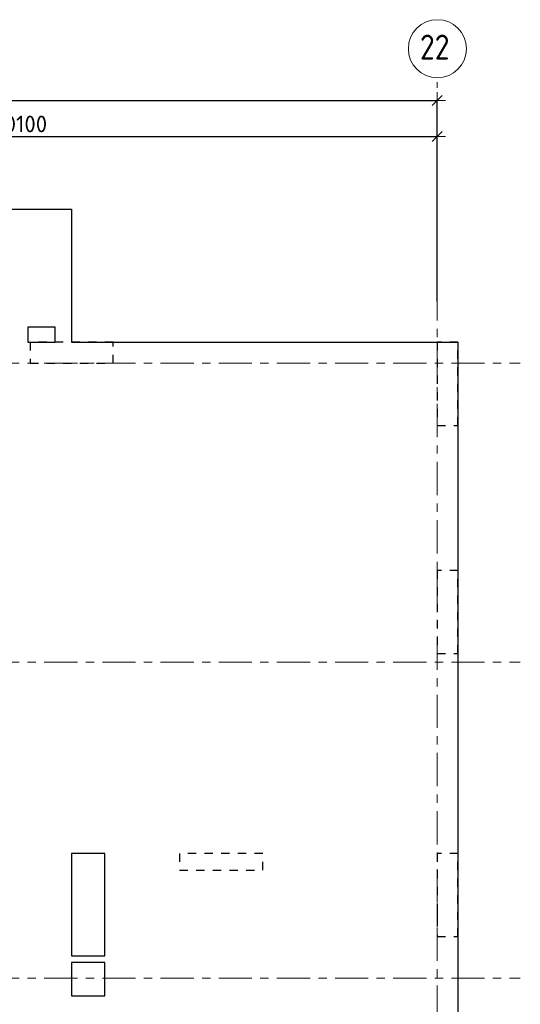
# Model space of a CAD drawing. Header units: metres. Extents: x -38 to 97, y -15 to 21.
# Tile 16 of 233: x 56.58 to 62.6, y 8.69 to 20.53. Entities that reach past the tile are written whole.
import ezdxf

# ---------------------------------------------------------------- set-up
doc = ezdxf.new("R2010")
doc.units = ezdxf.units.M
doc.header["$PDMODE"] = 65
for name, pattern in [('______11', [0.5, 0.4, -0.05, 0, -0.05]), ('______2', [0.0405, 0.03, -0.0105]), ('______5', [1.1, 0.8, -0.1, 0.1, -0.1])]:
    doc.linetypes.add(name, pattern=pattern)
for name, color, linetype, lineweight in [('XR$2$Осевая линия (1)', 7, '______5', 13), ('XR$2$Размерная линия (1)', 7, 'Continuous', 13), ('XR$5$Перекрытие (1)', 7, 'Continuous', 35)]:
    doc.layers.add(name, color=color, linetype=linetype, lineweight=lineweight)
doc.layers.add('XR$7$Стена_ бетон несущ.', color=7, linetype='Continuous', lineweight=70, true_color=0xb4b496)
doc.styles.add('ISOCPEUR', font='txt')
doc.dimstyles.new('DIMSTYLE_3', dxfattribs={"dimtxt": 0.2, "dimasz": 0.2, "dimexe": 0, "dimexo": 0, "dimgap": 0.1, "dimtad": 2, "dimdec": 0, "dimlfac": 1000, "dimrnd": 5, "dimzin": 12, "dimdsep": 46, "dimtxsty": 'ISOCPEUR', "dimblk1": 'ALL_ML_STRICH', "dimblk2": 'ALL_ML_STRICH', "dimsah": 1, "dimcen": 0, "dimclrd": 7, "dimclre": 256, "dimclrt": 7, "dimadec": 0, "dimazin": 0, "dimtfac": 1, "dimtdec": 0, "dimtix": 1, "dimtmove": 2, "dimatfit": 3, "dimfxl": 0, "dimtzin": 0, "dimlwd": 0, "dimlwe": -3, "dimarcsym": 0})

# ---------------------------------------------------------------- blocks, each defined once
blk = doc.blocks.new('ALL_ML_STRICH')
at = {"color": 0, "linetype": 'ByBlock', "lineweight": -2}
for p, q in [((-1, 0), (0.5, 0)), ((-0.3, -0.3), (0.3, 0.3)), ((0, -0.5), (0, 0.5))]:
    blk.add_line(p, q, dxfattribs=at)
blk = doc.blocks.new('*D11')
at = {"layer": 'DEFPOINTS', "color": 7, "linetype": 'Continuous', "lineweight": 13, "transparency": 33554687}
for p in [(0.5, 19.557), (0.5, 19.377), (61.6, 17.12)]:
    blk.add_point(p, dxfattribs=at)
at = {"layer": 'XR$2$Размерная линия (1)', "color": 9, "linetype": 'Continuous', "lineweight": -2, "true_color": 0xc7c7c7, "transparency": 33554687}
for p, q in [((0.5, 19.357), (0.5, 19.557)), ((61.6, 17.14), (61.6, 19.557))]:
    blk.add_line(p, q, dxfattribs=at)
at = {"layer": 'XR$2$Размерная линия (1)', "color": 7, "linetype": 'Continuous', "lineweight": -2, "transparency": 33554687}
blk.add_line((0.5, 19.557), (61.6, 19.557), dxfattribs=at)
at = {"layer": 'XR$2$Размерная линия (1)', "color": 7, "linetype": 'Continuous', "lineweight": 13, "transparency": 33554687, "xscale": 0.2, "yscale": 0.2, "zscale": 0.2, "rotation": 180}
blk.add_blockref('ALL_ML_STRICH', (0.5, 19.557), dxfattribs=at)
at = {"layer": 'XR$2$Размерная линия (1)', "color": 7, "linetype": 'Continuous', "lineweight": 13, "transparency": 33554687, "xscale": 0.2, "yscale": 0.2, "zscale": 0.2}
blk.add_blockref('ALL_ML_STRICH', (61.6, 19.557), dxfattribs=at)
at = {"layer": 'XR$2$Размерная линия (1)', "color": 7, "linetype": 'Continuous', "lineweight": 13, "transparency": 33554687, "insert": (31.1, 19.707), "char_height": 0.2, "width": 1, "attachment_point": 5, "style": 'ISOCPEUR'}
blk.add_mtext('\\A1;{61100}', dxfattribs=at)
blk = doc.blocks.new('*D38')
at = {"layer": 'DEFPOINTS', "color": 7, "linetype": 'Continuous', "lineweight": 13, "transparency": 33554687}
for p in [(51.5, 19.126), (61.6, 17.491), (51.5, 17.39)]:
    blk.add_point(p, dxfattribs=at)
at = {"layer": 'XR$2$Размерная линия (1)', "color": 9, "linetype": 'Continuous', "lineweight": -2, "true_color": 0xc7c7c7, "transparency": 33554687}
for p, q in [((51.5, 17.41), (51.5, 19.126)), ((61.6, 17.511), (61.6, 19.126))]:
    blk.add_line(p, q, dxfattribs=at)
at = {"layer": 'XR$2$Размерная линия (1)', "color": 7, "linetype": 'Continuous', "lineweight": -2, "transparency": 33554687}
blk.add_line((51.5, 19.126), (61.6, 19.126), dxfattribs=at)
at = {"layer": 'XR$2$Размерная линия (1)', "color": 7, "linetype": 'Continuous', "lineweight": 13, "transparency": 33554687, "xscale": 0.2, "yscale": 0.2, "zscale": 0.2, "rotation": 180}
blk.add_blockref('ALL_ML_STRICH', (51.5, 19.126), dxfattribs=at)
at = {"layer": 'XR$2$Размерная линия (1)', "color": 7, "linetype": 'Continuous', "lineweight": 13, "transparency": 33554687, "xscale": 0.2, "yscale": 0.2, "zscale": 0.2}
blk.add_blockref('ALL_ML_STRICH', (61.6, 19.126), dxfattribs=at)
at = {"layer": 'XR$2$Размерная линия (1)', "color": 7, "linetype": 'Continuous', "lineweight": 13, "transparency": 33554687, "insert": (56.6, 19.276), "char_height": 0.2, "width": 1, "attachment_point": 5, "style": 'ISOCPEUR'}
blk.add_mtext('\\A1;{10100}', dxfattribs=at)

msp = doc.modelspace()

# ---------------------------------------------------------------- linework, layer by layer
at = {"layer": 'XR$2$Осевая линия (1)', "color": 253, "linetype": '______11', "lineweight": 13, "true_color": 0xa0a0a0, "transparency": 33554687}
for p, q in [((61.6, -3.39), (61.6, 19.78)), ((-2.63, 16.4), (62.6, 16.4)), ((-2.63, 12.8), (62.6, 12.8)), ((-2.63, 9), (62.6, 9))]:
    msp.add_line(p, q, dxfattribs=at)
at = {"layer": 'XR$2$Осевая линия (1)', "color": 7, "linetype": 'Continuous', "lineweight": 13, "transparency": 33554687}
msp.add_circle((61.6018, 20.1812), 0.3493, dxfattribs=at)
at = {"layer": 'XR$5$Перекрытие (1)', "color": 7, "linetype": 'Continuous', "lineweight": 25, "transparency": 33554687}
for p, q in [((53.8502, 18.2502), (57.2002, 18.2502)), ((57.2002, 18.2502), (57.2002, 16.8302)), ((56.6752, 16.8302), (56.6752, 16.6502)), ((57.0002, 16.8302), (56.6752, 16.8302)), ((57.0002, 16.6502), (57.0002, 16.8302)), ((57.2002, 16.8302), (57.2002, 16.6502)), ((56.6752, 16.6502), (57.0002, 16.6502)), ((57.2002, 16.6502), (61.85, 16.6502)), ((61.85, 16.6502), (61.85, 8.1502)), ((57.2005, 10.5002), (57.2005, 9.2702)), ((57.6005, 10.5002), (57.2005, 10.5002)), ((57.6005, 9.2702), (57.6005, 10.5002)), ((57.2005, 9.2702), (57.6005, 9.2702)), ((57.6005, 9.1893), (57.2005, 9.1892)), ((57.2005, 9.1892), (57.2005, 8.7892)), ((57.6005, 8.7893), (57.6005, 9.1893)), ((57.2005, 8.7892), (57.6005, 8.7893))]:
    msp.add_line(p, q, dxfattribs=at)
at = {"layer": 'XR$7$Стена_ бетон несущ.', "color": 253, "linetype": '______2', "lineweight": -3, "true_color": 0xa0a0a0, "transparency": 33554687}
for p, q in [((61.6, 13.9049), (61.6, 12.9049)), ((61.85, 13.9049), (61.6, 13.9049)), ((61.85, 12.9049), (61.85, 13.9049)), ((61.6, 12.9049), (61.85, 12.9049)), ((59.4996, 10.5), (58.4996, 10.5)), ((58.4996, 10.5), (58.4996, 10.3)), ((59.4996, 10.3), (59.4996, 10.5)), ((61.6, 10.5), (61.6, 10.3)), ((61.85, 10.5), (61.6, 10.5)), ((61.85, 9.5), (61.85, 10.5)), ((58.4996, 10.3), (59.4996, 10.3)), ((61.6, 10.3), (61.6, 9.8)), ((61.6, 9.8), (61.6, 9.72)), ((61.6, 9.72), (61.6, 9.5)), ((61.6, 9.5), (61.85, 9.5))]:
    msp.add_line(p, q, dxfattribs=at)
for points in [[(57.7, 16.65), (56.7, 16.65), (56.7, 16.4), (57.7, 16.4), (57.7, 16.65)], [(61.85, 16.65), (61.6, 16.65), (61.6, 15.65), (61.85, 15.65), (61.85, 16.65)]]:
    msp.add_lwpolyline(points, close=True, dxfattribs=at)

# ---------------------------------------------------------------- texts
at = {"layer": 'XR$2$Осевая линия (1)', "color": 7, "linetype": 'Continuous', "lineweight": 13, "transparency": 33554687, "insert": (61.3918, 20.0507), "char_height": 0.3, "width": 0.550812, "attachment_point": 7, "style": 'ISOCPEUR'}
msp.add_mtext('\\W0.87;22', dxfattribs=at)

# ---------------------------------------------------------------- dimensions: what is measured, and where the dimension line sits
at = {"layer": 'XR$2$Размерная линия (1)', "color": 7, "linetype": 'Continuous', "lineweight": 13, "transparency": 33554687}
for base, p1, p2, picture, middle in [((61.6, 19.5574), (0.5, 19.3568), (61.6, 17.1397), '*D11', (31.1, 19.7074)), ((61.6, 19.1261), (51.5, 17.4096), (61.6, 17.5112), '*D38', (56.6, 19.2761))]:
    dim = msp.add_linear_dim(base=base, p1=p1, p2=p2, dimstyle='DIMSTYLE_3', override={"dimpost": '<>', "dimclrd": 7, "dimclre": 9, "dimclrt": 7, "dimlwd": 0, "dimlwe": 65533}, dxfattribs=at)
    dim.commit()
    dim.dimension.update_dxf_attribs({"geometry": picture, "text_midpoint": middle, "dimtype": 160})

doc.saveas('drawing.dxf')
